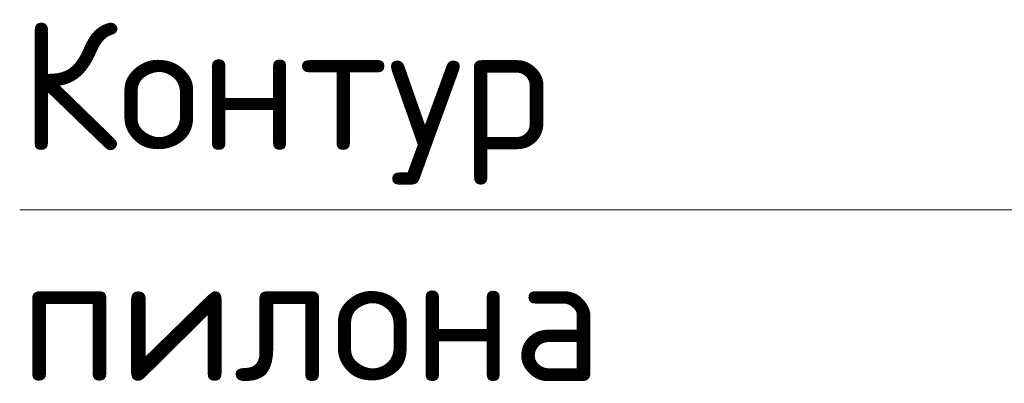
# Model space of a CAD drawing. Header units: metres. Extents: x -38 to 97, y -15 to 21.
# Tile 56 of 209: x 76.5886 to 76.8193, y 3.0913 to 3.1766. Entities that reach past the tile are written whole.
import ezdxf

# ---------------------------------------------------------------- set-up
doc = ezdxf.new("R2010")
doc.units = ezdxf.units.M

msp = doc.modelspace()

# ---------------------------------------------------------------- linework, layer by layer
at = {"color": 7, "linetype": 'Continuous', "lineweight": 13, "transparency": 33554687}
msp.add_line((76.58862, 3.13202), (76.91686, 3.13202), dxfattribs=at)
msp.add_line((76.58862, 3.13202), (76.91686, 3.13202), dxfattribs=at)
msp.add_line((76.58862, 3.13202), (76.91686, 3.13202), dxfattribs=at)

# ---------------------------------------------------------------- texts
at = {"color": 7, "linetype": 'Continuous', "lineweight": 13, "transparency": 33554687, "insert": (76.58862, 3.17609), "char_height": 0.03, "width": 0.146025, "attachment_point": 1, "line_spacing_factor": 1.084337}
msp.add_mtext('\\A1;{\\fISOCPEUR|i0|b0;\\H0.030000;\\W1.000000;\\C7;Контур}\\P{\\fISOCPEUR|i0|b0;\\H0.030000;\\W1.000000;\\C7;пилона}\\P', dxfattribs=at)
msp.add_mtext('\\A1;{\\fISOCPEUR|i0|b0;\\H0.030000;\\W1.000000;\\C7;Контур}\\P{\\fISOCPEUR|i0|b0;\\H0.030000;\\W1.000000;\\C7;пилона}\\P', dxfattribs=at)
msp.add_mtext('\\A1;{\\fISOCPEUR|i0|b0;\\H0.030000;\\W1.000000;\\C7;Контур}\\P{\\fISOCPEUR|i0|b0;\\H0.030000;\\W1.000000;\\C7;пилона}\\P', dxfattribs=at)

doc.saveas('drawing.dxf')
